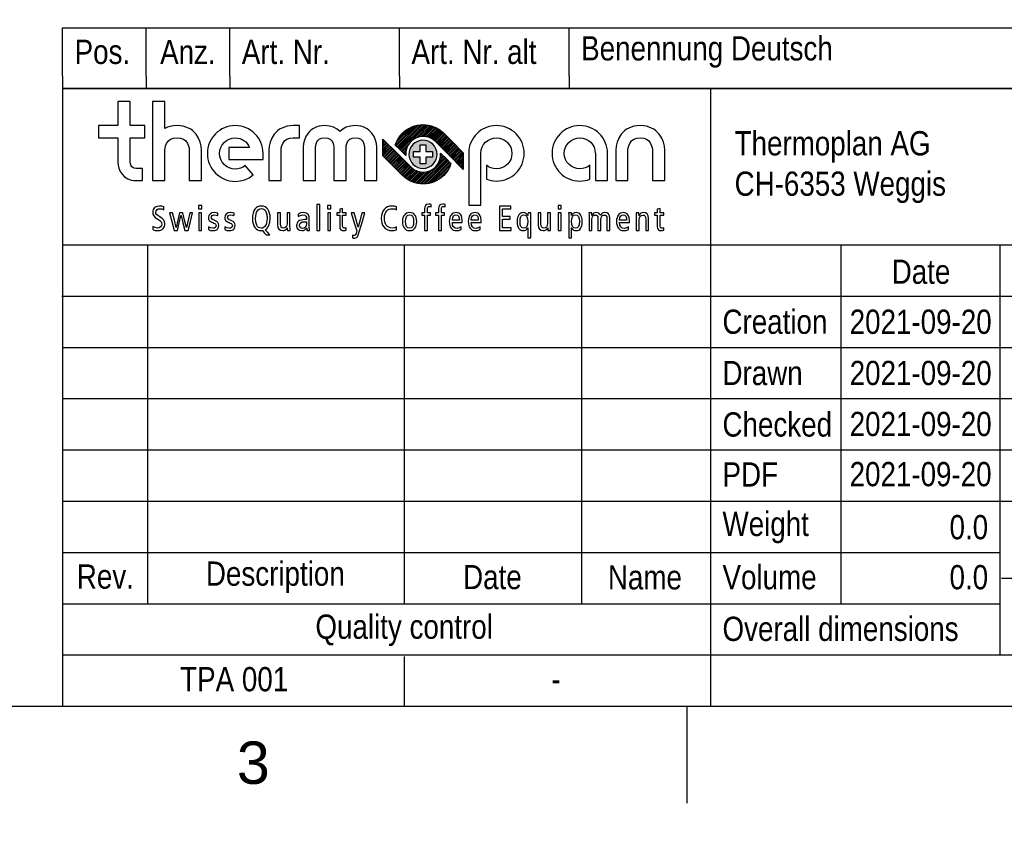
# Model space of a CAD drawing. Header units: millimetres. Extents: x 0 to 592, y 0 to 418.
# Tile 16 of 36: x 390 to 472, y 0 to 67. Entities that reach past the tile are written whole.
import ezdxf
from ezdxf import colors
from ezdxf.entities.mleader import LeaderData, LeaderLine
from ezdxf.math import Vec2, Vec3

# ---------------------------------------------------------------- set-up
doc = ezdxf.new("R2010")
doc.units = ezdxf.units.MM
for name, color, linetype in [('Cartouche', 7, 'Continuous'), ('Défaut', 7, 'Continuous'), ('EBENE_1', 7, 'Continuous'), ('Marges', 7, 'Continuous')]:
    doc.layers.add(name, color=color, linetype=linetype)

# ---------------------------------------------------------------- blocks, each defined once
blk = doc.blocks.new('_Dot')
at = {"color": 0, "linetype": 'ByBlock', "lineweight": -2}
blk.add_line((-0.5, 0), (-1, 0), dxfattribs=at)
at = {"color": 0, "linetype": 'ByBlock', "const_width": 0.5}
blk.add_lwpolyline([(-0.25, 0, 1), (0.25, 0, 1)], format="xyb", close=True, dxfattribs=at)
blk = doc.blocks.new('SE5')
at = {"layer": 'Marges', "insert": (408.375, 7.085), "char_height": 3.5, "width": 3.71335, "attachment_point": 1}
blk.add_mtext('{\\fArial|b0||i0||c0|p34;\\C7;\\H3.5;\\W1.;3}', dxfattribs=at)
blk = doc.blocks.new('SE4')
at = {"layer": 'Marges'}
blk.add_blockref('SE5', (0, 0), dxfattribs=at)
blk = doc.blocks.new('SE7')
at = {"layer": 'EBENE_1', "color": 7, "linetype": 'Continuous'}
for points in [[(402.34, 51.209), (402.177, 51.256), (401.981, 51.275), (401.767, 51.243), (401.592, 51.149), (401.524, 51.078), (401.472, 50.993), (401.44, 50.892), (401.429, 50.777), (401.447, 50.606), (401.513, 50.464), (401.647, 50.329), (401.867, 50.181), (402.028, 50.071), (402.121, 49.976), (402.164, 49.882), (402.175, 49.777), (402.151, 49.659), (402.083, 49.559), (401.972, 49.489), (401.822, 49.463), (401.631, 49.502), (401.443, 49.591), (401.443, 49.462), (401.443, 49.332), (401.63, 49.27), (401.859, 49.247), (401.993, 49.258), (402.11, 49.29), (402.209, 49.342), (402.291, 49.41), (402.354, 49.493), (402.4, 49.589), (402.428, 49.696), (402.437, 49.811), (402.416, 49.973), (402.347, 50.119), (402.221, 50.256), (402.027, 50.389), (401.854, 50.499), (401.752, 50.59), (401.703, 50.673), (401.691, 50.762), (401.713, 50.879), (401.775, 50.973), (401.873, 51.036), (402.001, 51.058), (402.181, 51.034), (402.34, 50.967), (402.34, 51.088), (402.34, 51.209)], [(405.222, 51.033), (405.353, 51.033), (405.484, 51.033), (405.484, 51.175), (405.484, 51.317), (405.353, 51.317), (405.222, 51.317), (405.222, 51.175), (405.222, 51.033)], [(411.09, 48.896), (410.899, 49.107), (410.709, 49.318), (410.804, 49.377), (410.888, 49.454), (410.961, 49.548), (411.021, 49.66), (411.102, 49.935), (411.13, 50.281), (411.117, 50.5), (411.079, 50.696), (411.017, 50.866), (410.934, 51.009), (410.829, 51.123), (410.706, 51.206), (410.564, 51.258), (410.406, 51.275), (410.24, 51.259), (410.092, 51.21), (409.964, 51.129), (409.857, 51.015), (409.772, 50.87), (409.711, 50.692), (409.673, 50.482), (409.66, 50.241), (409.673, 50.022), (409.711, 49.826), (409.773, 49.656), (409.856, 49.513), (409.961, 49.399), (410.084, 49.316), (410.226, 49.264), (410.384, 49.247), (410.409, 49.248), (410.435, 49.25), (410.46, 49.253), (410.483, 49.258), (410.633, 49.077), (410.782, 48.896), (410.936, 48.896), (411.09, 48.896)], [(414.986, 49.267), (415.106, 49.267), (415.226, 49.267), (415.226, 50.335), (415.226, 51.403), (415.106, 51.403), (414.986, 51.403), (414.986, 50.335), (414.986, 49.267)], [(415.864, 51.033), (415.995, 51.033), (416.126, 51.033), (416.126, 51.175), (416.126, 51.317), (415.995, 51.317), (415.864, 51.317), (415.864, 51.175), (415.864, 51.033)], [(421.546, 49.557), (421.377, 49.488), (421.19, 49.463), (421.038, 49.479), (420.907, 49.524), (420.797, 49.598), (420.708, 49.697), (420.639, 49.82), (420.59, 49.966), (420.561, 50.131), (420.552, 50.315), (420.565, 50.486), (420.603, 50.636), (420.662, 50.763), (420.74, 50.868), (420.833, 50.951), (420.938, 51.01), (421.053, 51.046), (421.172, 51.058), (421.371, 51.034), (421.546, 50.959), (421.546, 51.081), (421.546, 51.204), (421.377, 51.256), (421.17, 51.275), (420.983, 51.257), (420.814, 51.204), (420.663, 51.119), (420.535, 51.002), (420.431, 50.857), (420.354, 50.684), (420.306, 50.485), (420.29, 50.264), (420.302, 50.066), (420.341, 49.878), (420.407, 49.705), (420.501, 49.553), (420.624, 49.427), (420.779, 49.33), (420.965, 49.268), (421.184, 49.247), (421.364, 49.263), (421.546, 49.307), (421.546, 49.432), (421.546, 49.557)], [(423.859, 49.267), (423.979, 49.267), (424.098, 49.267), (424.098, 49.896), (424.098, 50.526), (424.229, 50.526), (424.36, 50.526), (424.36, 50.623), (424.36, 50.719), (424.229, 50.719), (424.098, 50.719), (424.098, 50.872), (424.098, 51.024), (424.106, 51.12), (424.135, 51.188), (424.188, 51.23), (424.272, 51.244), (424.351, 51.235), (424.409, 51.209), (424.409, 51.312), (424.409, 51.414), (424.319, 51.431), (424.221, 51.437), (424.057, 51.409), (423.945, 51.329), (423.88, 51.205), (423.859, 51.044), (423.859, 50.882), (423.859, 50.719), (423.744, 50.719), (423.628, 50.719), (423.628, 50.623), (423.628, 50.526), (423.744, 50.526), (423.859, 50.526), (423.859, 49.896), (423.859, 49.267)], [(425.011, 49.267), (425.13, 49.267), (425.25, 49.267), (425.25, 49.896), (425.25, 50.526), (425.381, 50.526), (425.512, 50.526), (425.512, 50.623), (425.512, 50.719), (425.381, 50.719), (425.25, 50.719), (425.25, 50.872), (425.25, 51.024), (425.258, 51.12), (425.287, 51.188), (425.34, 51.23), (425.424, 51.244), (425.503, 51.235), (425.561, 51.209), (425.561, 51.312), (425.561, 51.414), (425.471, 51.431), (425.372, 51.437), (425.209, 51.409), (425.097, 51.329), (425.032, 51.205), (425.011, 51.044), (425.011, 50.882), (425.011, 50.719), (424.895, 50.719), (424.78, 50.719), (424.78, 50.623), (424.78, 50.526), (424.895, 50.526), (425.011, 50.526), (425.011, 49.896), (425.011, 49.267)], [(430.046, 49.267), (430.527, 49.267), (431.008, 49.267), (431.008, 49.375), (431.008, 49.483), (430.652, 49.483), (430.297, 49.483), (430.297, 49.837), (430.297, 50.19), (430.618, 50.19), (430.94, 50.19), (430.94, 50.298), (430.94, 50.406), (430.618, 50.406), (430.297, 50.406), (430.297, 50.722), (430.297, 51.039), (430.634, 51.039), (430.971, 51.039), (430.971, 51.147), (430.971, 51.255), (430.508, 51.255), (430.046, 51.255), (430.046, 50.261), (430.046, 49.267)], [(434.884, 51.033), (435.015, 51.033), (435.146, 51.033), (435.146, 51.175), (435.146, 51.317), (435.015, 51.317), (434.884, 51.317), (434.884, 51.175), (434.884, 51.033)], [(404.728, 50.719), (404.608, 50.719), (404.489, 50.719), (404.352, 50.113), (404.215, 49.506), (404.212, 49.506), (404.209, 49.506), (404.066, 50.113), (403.922, 50.719), (403.779, 50.719), (403.637, 50.719), (403.499, 50.113), (403.361, 49.506), (403.358, 49.506), (403.355, 49.506), (403.217, 50.113), (403.078, 50.719), (402.953, 50.719), (402.828, 50.719), (403.02, 49.993), (403.213, 49.267), (403.349, 49.267), (403.486, 49.267), (403.625, 49.88), (403.765, 50.494), (403.768, 50.494), (403.771, 50.494), (403.923, 49.88), (404.076, 49.267), (404.212, 49.267), (404.349, 49.267), (404.538, 49.993), (404.728, 50.719)], [(405.233, 49.267), (405.353, 49.267), (405.472, 49.267), (405.472, 49.993), (405.472, 50.719), (405.353, 50.719), (405.233, 50.719), (405.233, 49.993), (405.233, 49.267)], [(406.03, 49.332), (406.21, 49.269), (406.423, 49.247), (406.539, 49.256), (406.637, 49.282), (406.718, 49.323), (406.782, 49.378), (406.865, 49.521), (406.891, 49.697), (406.871, 49.821), (406.813, 49.923), (406.722, 50.005), (406.603, 50.067), (406.56, 50.084), (406.518, 50.101), (406.412, 50.15), (406.335, 50.204), (406.288, 50.268), (406.272, 50.347), (406.288, 50.426), (406.333, 50.489), (406.408, 50.53), (406.512, 50.546), (406.667, 50.527), (406.797, 50.483), (406.802, 50.586), (406.808, 50.688), (406.668, 50.726), (406.5, 50.74), (406.308, 50.707), (406.161, 50.618), (406.066, 50.485), (406.033, 50.318), (406.048, 50.195), (406.098, 50.097), (406.186, 50.017), (406.318, 49.945), (406.398, 49.909), (406.478, 49.874), (406.563, 49.827), (406.62, 49.775), (406.653, 49.715), (406.663, 49.646), (406.645, 49.567), (406.593, 49.502), (406.507, 49.457), (406.386, 49.441), (406.211, 49.47), (406.045, 49.549), (406.038, 49.441), (406.03, 49.332)], [(407.37, 49.332), (407.549, 49.269), (407.763, 49.247), (407.879, 49.256), (407.977, 49.282), (408.057, 49.323), (408.122, 49.378), (408.204, 49.521), (408.23, 49.697), (408.21, 49.821), (408.152, 49.923), (408.062, 50.005), (407.942, 50.067), (407.9, 50.084), (407.857, 50.101), (407.752, 50.15), (407.675, 50.204), (407.628, 50.268), (407.612, 50.347), (407.627, 50.426), (407.673, 50.489), (407.748, 50.53), (407.851, 50.546), (408.007, 50.527), (408.136, 50.483), (408.142, 50.586), (408.148, 50.688), (408.008, 50.726), (407.84, 50.74), (407.648, 50.707), (407.501, 50.618), (407.406, 50.485), (407.373, 50.318), (407.388, 50.195), (407.437, 50.097), (407.526, 50.017), (407.658, 49.945), (407.737, 49.909), (407.817, 49.874), (407.903, 49.827), (407.96, 49.775), (407.992, 49.715), (408.003, 49.646), (407.985, 49.567), (407.933, 49.502), (407.846, 49.457), (407.726, 49.441), (407.551, 49.47), (407.384, 49.549), (407.377, 49.441), (407.37, 49.332)], [(409.922, 50.241), (409.932, 50.452), (409.961, 50.629), (410.006, 50.772), (410.066, 50.885), (410.138, 50.969), (410.22, 51.026), (410.31, 51.059), (410.406, 51.07), (410.523, 51.052), (410.62, 51.003), (410.7, 50.926), (410.763, 50.826), (410.843, 50.573), (410.868, 50.281), (410.858, 50.069), (410.829, 49.893), (410.784, 49.749), (410.724, 49.637), (410.652, 49.553), (410.57, 49.495), (410.48, 49.462), (410.384, 49.452), (410.267, 49.469), (410.17, 49.519), (410.09, 49.596), (410.027, 49.696), (409.947, 49.948), (409.922, 50.241)], [(412.761, 50.719), (412.641, 50.719), (412.522, 50.719), (412.522, 50.282), (412.522, 49.845), (412.5, 49.673), (412.438, 49.55), (412.342, 49.476), (412.214, 49.452), (412.112, 49.471), (412.037, 49.531), (411.991, 49.633), (411.975, 49.782), (411.975, 50.251), (411.975, 50.719), (411.855, 50.719), (411.736, 50.719), (411.736, 50.215), (411.736, 49.711), (411.766, 49.504), (411.853, 49.359), (411.987, 49.274), (412.16, 49.247), (412.277, 49.261), (412.378, 49.303), (412.461, 49.377), (412.528, 49.483), (412.53, 49.483), (412.533, 49.483), (412.537, 49.375), (412.542, 49.267), (412.657, 49.267), (412.772, 49.267), (412.766, 49.422), (412.761, 49.58), (412.761, 50.15), (412.761, 50.719)], [(413.459, 50.395), (413.531, 50.457), (413.621, 50.504), (413.723, 50.535), (413.832, 50.546), (413.972, 50.525), (414.074, 50.455), (414.118, 50.355), (414.128, 50.221), (414.128, 50.188), (414.128, 50.155), (414.059, 50.155), (413.989, 50.155), (413.816, 50.146), (413.672, 50.118), (413.553, 50.075), (413.46, 50.016), (413.39, 49.944), (413.342, 49.861), (413.314, 49.767), (413.305, 49.665), (413.337, 49.482), (413.425, 49.352), (413.558, 49.273), (413.724, 49.247), (413.872, 49.265), (413.986, 49.313), (414.071, 49.383), (414.131, 49.463), (414.134, 49.463), (414.137, 49.463), (414.144, 49.365), (414.151, 49.267), (414.26, 49.267), (414.368, 49.267), (414.36, 49.365), (414.356, 49.489), (414.356, 49.868), (414.356, 50.247), (414.346, 50.38), (414.317, 50.478), (414.277, 50.549), (414.231, 50.602), (414.1, 50.688), (413.988, 50.725), (413.844, 50.74), (413.63, 50.709), (413.433, 50.62), (413.446, 50.507), (413.459, 50.395)], [(415.875, 49.267), (415.995, 49.267), (416.115, 49.267), (416.115, 49.993), (416.115, 50.719), (415.995, 50.719), (415.875, 50.719), (415.875, 49.993), (415.875, 49.267)], [(417.4, 49.478), (417.331, 49.452), (417.251, 49.441), (417.182, 49.453), (417.135, 49.493), (417.109, 49.563), (417.1, 49.668), (417.1, 50.097), (417.1, 50.526), (417.25, 50.526), (417.4, 50.526), (417.4, 50.623), (417.4, 50.719), (417.25, 50.719), (417.1, 50.719), (417.1, 50.903), (417.1, 51.087), (416.981, 51.051), (416.861, 51.016), (416.861, 50.867), (416.861, 50.719), (416.745, 50.719), (416.63, 50.719), (416.63, 50.623), (416.63, 50.526), (416.745, 50.526), (416.861, 50.526), (416.861, 50.059), (416.861, 49.591), (416.883, 49.429), (416.947, 49.323), (417.052, 49.265), (417.197, 49.247), (417.301, 49.258), (417.4, 49.284), (417.4, 49.381), (417.4, 49.478)], [(418.93, 50.719), (418.811, 50.719), (418.692, 50.719), (418.541, 50.127), (418.39, 49.535), (418.387, 49.535), (418.384, 49.535), (418.222, 50.127), (418.059, 50.719), (417.934, 50.719), (417.809, 50.719), (418.038, 49.982), (418.267, 49.244), (418.239, 49.133), (418.21, 49.022), (418.178, 48.93), (418.141, 48.874), (418.099, 48.847), (418.051, 48.84), (417.98, 48.847), (417.92, 48.868), (417.914, 48.76), (417.908, 48.652), (417.984, 48.639), (418.071, 48.634), (418.193, 48.652), (418.29, 48.71), (418.367, 48.814), (418.427, 48.971), (418.679, 49.845), (418.93, 50.719)], [(422.048, 49.993), (422.057, 49.83), (422.085, 49.684), (422.131, 49.557), (422.196, 49.449), (422.278, 49.363), (422.379, 49.299), (422.497, 49.26), (422.632, 49.247), (422.768, 49.26), (422.886, 49.299), (422.986, 49.363), (423.068, 49.449), (423.133, 49.557), (423.179, 49.684), (423.207, 49.83), (423.216, 49.993), (423.207, 50.156), (423.179, 50.302), (423.133, 50.43), (423.068, 50.537), (422.986, 50.624), (422.886, 50.687), (422.768, 50.726), (422.632, 50.74), (422.497, 50.726), (422.379, 50.687), (422.278, 50.624), (422.196, 50.537), (422.131, 50.43), (422.085, 50.302), (422.057, 50.156), (422.048, 49.993)], [(422.299, 49.993), (422.319, 50.233), (422.38, 50.406), (422.484, 50.511), (422.632, 50.546), (422.78, 50.511), (422.884, 50.406), (422.945, 50.233), (422.965, 49.993), (422.945, 49.753), (422.884, 49.58), (422.78, 49.476), (422.632, 49.441), (422.484, 49.476), (422.38, 49.58), (422.319, 49.753), (422.299, 49.993)], [(426.978, 49.922), (426.978, 49.986), (426.978, 50.05), (426.944, 50.338), (426.903, 50.456), (426.846, 50.555), (426.773, 50.634), (426.686, 50.692), (426.584, 50.728), (426.468, 50.74), (426.34, 50.726), (426.227, 50.687), (426.131, 50.624), (426.052, 50.537), (425.989, 50.43), (425.943, 50.302), (425.916, 50.156), (425.907, 49.993), (425.916, 49.83), (425.944, 49.684), (425.99, 49.557), (426.054, 49.449), (426.137, 49.363), (426.237, 49.299), (426.355, 49.26), (426.491, 49.247), (426.706, 49.269), (426.898, 49.332), (426.892, 49.441), (426.886, 49.549), (426.734, 49.467), (426.553, 49.429), (426.38, 49.459), (426.256, 49.549), (426.182, 49.703), (426.158, 49.922), (426.568, 49.922), (426.978, 49.922)], [(426.158, 50.104), (426.184, 50.318), (426.25, 50.458), (426.343, 50.534), (426.454, 50.557), (426.579, 50.529), (426.668, 50.444), (426.721, 50.302), (426.739, 50.104), (426.448, 50.104), (426.158, 50.104)], [(428.539, 49.922), (428.539, 49.986), (428.539, 50.05), (428.505, 50.338), (428.464, 50.456), (428.407, 50.555), (428.334, 50.634), (428.247, 50.692), (428.145, 50.728), (428.029, 50.74), (427.901, 50.726), (427.789, 50.687), (427.693, 50.624), (427.613, 50.537), (427.55, 50.43), (427.505, 50.302), (427.477, 50.156), (427.468, 49.993), (427.477, 49.83), (427.505, 49.684), (427.551, 49.557), (427.616, 49.449), (427.698, 49.363), (427.799, 49.299), (427.916, 49.26), (428.052, 49.247), (428.267, 49.269), (428.459, 49.332), (428.453, 49.441), (428.448, 49.549), (428.295, 49.467), (428.115, 49.429), (427.941, 49.459), (427.817, 49.549), (427.743, 49.703), (427.718, 49.922), (428.129, 49.922), (428.539, 49.922)], [(427.718, 50.104), (427.745, 50.318), (427.811, 50.458), (427.904, 50.534), (428.015, 50.557), (428.14, 50.529), (428.229, 50.444), (428.282, 50.302), (428.3, 50.104), (428.009, 50.104), (427.718, 50.104)], [(432.381, 48.652), (432.501, 48.652), (432.621, 48.652), (432.621, 49.552), (432.621, 50.452), (432.625, 50.586), (432.632, 50.719), (432.517, 50.719), (432.401, 50.719), (432.397, 50.613), (432.393, 50.506), (432.39, 50.506), (432.387, 50.506), (432.331, 50.59), (432.252, 50.665), (432.145, 50.719), (432.005, 50.74), (431.898, 50.728), (431.801, 50.693), (431.715, 50.636), (431.642, 50.554), (431.584, 50.449), (431.54, 50.321), (431.513, 50.169), (431.504, 49.993), (431.513, 49.817), (431.54, 49.665), (431.584, 49.537), (431.642, 49.432), (431.715, 49.351), (431.801, 49.293), (431.898, 49.258), (432.005, 49.247), (432.119, 49.259), (432.216, 49.299), (432.3, 49.367), (432.375, 49.466), (432.378, 49.466), (432.381, 49.466), (432.381, 49.059), (432.381, 48.652)], [(432.381, 49.993), (432.362, 49.753), (432.304, 49.58), (432.205, 49.476), (432.062, 49.441), (431.92, 49.476), (431.82, 49.58), (431.762, 49.753), (431.743, 49.993), (431.762, 50.233), (431.82, 50.406), (431.92, 50.511), (432.062, 50.546), (432.205, 50.511), (432.304, 50.406), (432.362, 50.233), (432.381, 49.993)], [(434.256, 50.719), (434.136, 50.719), (434.017, 50.719), (434.017, 50.282), (434.017, 49.845), (433.995, 49.673), (433.933, 49.55), (433.836, 49.476), (433.709, 49.452), (433.607, 49.471), (433.532, 49.531), (433.486, 49.633), (433.47, 49.782), (433.47, 50.251), (433.47, 50.719), (433.35, 50.719), (433.23, 50.719), (433.23, 50.215), (433.23, 49.711), (433.261, 49.504), (433.348, 49.359), (433.482, 49.274), (433.655, 49.247), (433.772, 49.261), (433.873, 49.303), (433.956, 49.377), (434.022, 49.483), (434.025, 49.483), (434.028, 49.483), (434.032, 49.375), (434.036, 49.267), (434.152, 49.267), (434.267, 49.267), (434.261, 49.422), (434.256, 49.58), (434.256, 50.15), (434.256, 50.719)], [(434.895, 49.267), (435.015, 49.267), (435.134, 49.267), (435.134, 49.993), (435.134, 50.719), (435.015, 50.719), (434.895, 50.719), (434.895, 49.993), (434.895, 49.267)], [(435.762, 48.652), (435.881, 48.652), (436.001, 48.652), (436.001, 49.059), (436.001, 49.466), (436.003, 49.466), (436.006, 49.466), (436.082, 49.367), (436.166, 49.299), (436.263, 49.259), (436.377, 49.247), (436.484, 49.258), (436.581, 49.293), (436.667, 49.351), (436.74, 49.432), (436.798, 49.537), (436.842, 49.665), (436.869, 49.817), (436.878, 49.993), (436.869, 50.169), (436.842, 50.321), (436.798, 50.449), (436.74, 50.554), (436.667, 50.636), (436.581, 50.693), (436.484, 50.728), (436.377, 50.74), (436.237, 50.719), (436.13, 50.665), (436.052, 50.59), (435.995, 50.506), (435.992, 50.506), (435.989, 50.506), (435.985, 50.613), (435.981, 50.719), (435.866, 50.719), (435.75, 50.719), (435.757, 50.586), (435.762, 50.452), (435.762, 49.552), (435.762, 48.652)], [(436.001, 49.993), (436.02, 50.233), (436.078, 50.406), (436.177, 50.511), (436.32, 50.546), (436.462, 50.511), (436.562, 50.406), (436.62, 50.233), (436.639, 49.993), (436.62, 49.753), (436.562, 49.58), (436.462, 49.476), (436.32, 49.441), (436.177, 49.476), (436.078, 49.58), (436.02, 49.753), (436.001, 49.993)], [(437.44, 49.267), (437.56, 49.267), (437.68, 49.267), (437.68, 49.715), (437.68, 50.164), (437.698, 50.332), (437.75, 50.447), (437.836, 50.513), (437.953, 50.534), (438.048, 50.518), (438.118, 50.468), (438.161, 50.384), (438.176, 50.264), (438.176, 49.765), (438.176, 49.267), (438.295, 49.267), (438.414, 49.267), (438.414, 49.715), (438.414, 50.164), (438.432, 50.332), (438.485, 50.447), (438.571, 50.513), (438.688, 50.534), (438.783, 50.518), (438.853, 50.468), (438.896, 50.384), (438.911, 50.264), (438.911, 49.765), (438.911, 49.267), (439.03, 49.267), (439.15, 49.267), (439.15, 49.771), (439.15, 50.275), (439.119, 50.482), (439.033, 50.627), (438.9, 50.712), (438.728, 50.74), (438.614, 50.724), (438.518, 50.679), (438.439, 50.607), (438.375, 50.512), (438.312, 50.61), (438.234, 50.681), (438.141, 50.725), (438.033, 50.74), (437.921, 50.726), (437.823, 50.683), (437.74, 50.609), (437.674, 50.503), (437.671, 50.503), (437.669, 50.503), (437.664, 50.611), (437.66, 50.719), (437.545, 50.719), (437.429, 50.719), (437.436, 50.564), (437.44, 50.406), (437.44, 49.836), (437.44, 49.267)], [(440.778, 49.922), (440.778, 49.986), (440.778, 50.05), (440.744, 50.338), (440.703, 50.456), (440.646, 50.555), (440.573, 50.634), (440.486, 50.692), (440.384, 50.728), (440.268, 50.74), (440.14, 50.726), (440.028, 50.687), (439.931, 50.624), (439.852, 50.537), (439.789, 50.43), (439.744, 50.302), (439.716, 50.156), (439.707, 49.993), (439.716, 49.83), (439.744, 49.684), (439.79, 49.557), (439.855, 49.449), (439.937, 49.363), (440.037, 49.299), (440.155, 49.26), (440.291, 49.247), (440.506, 49.269), (440.698, 49.332), (440.693, 49.441), (440.687, 49.549), (440.534, 49.467), (440.353, 49.429), (440.18, 49.459), (440.056, 49.549), (439.982, 49.703), (439.958, 49.922), (440.368, 49.922), (440.778, 49.922)], [(439.958, 50.104), (439.985, 50.318), (440.05, 50.458), (440.143, 50.534), (440.254, 50.557), (440.379, 50.529), (440.468, 50.444), (440.521, 50.302), (440.539, 50.104), (440.248, 50.104), (439.958, 50.104)], [(441.326, 49.267), (441.446, 49.267), (441.565, 49.267), (441.565, 49.704), (441.565, 50.141), (441.587, 50.313), (441.648, 50.436), (441.745, 50.51), (441.873, 50.534), (441.975, 50.515), (442.05, 50.456), (442.096, 50.353), (442.112, 50.204), (442.112, 49.735), (442.112, 49.267), (442.232, 49.267), (442.351, 49.267), (442.351, 49.771), (442.351, 50.275), (442.321, 50.482), (442.234, 50.627), (442.1, 50.712), (441.927, 50.74), (441.809, 50.726), (441.709, 50.683), (441.626, 50.609), (441.559, 50.503), (441.557, 50.503), (441.554, 50.503), (441.55, 50.611), (441.545, 50.719), (441.43, 50.719), (441.315, 50.719), (441.321, 50.564), (441.326, 50.406), (441.326, 49.836), (441.326, 49.267)], [(443.609, 49.478), (443.54, 49.452), (443.461, 49.441), (443.392, 49.453), (443.345, 49.493), (443.318, 49.563), (443.31, 49.668), (443.31, 50.097), (443.31, 50.526), (443.46, 50.526), (443.609, 50.526), (443.609, 50.623), (443.609, 50.719), (443.46, 50.719), (443.31, 50.719), (443.31, 50.903), (443.31, 51.087), (443.191, 51.051), (443.071, 51.016), (443.071, 50.867), (443.071, 50.719), (442.956, 50.719), (442.84, 50.719), (442.84, 50.623), (442.84, 50.526), (442.956, 50.526), (443.071, 50.526), (443.071, 50.059), (443.071, 49.591), (443.093, 49.429), (443.157, 49.323), (443.262, 49.265), (443.407, 49.247), (443.511, 49.258), (443.609, 49.284), (443.609, 49.381), (443.609, 49.478)], [(414.128, 49.797), (414.105, 49.655), (414.037, 49.538), (413.93, 49.458), (413.789, 49.429), (413.682, 49.447), (413.605, 49.498), (413.56, 49.578), (413.545, 49.682), (413.57, 49.801), (413.647, 49.897), (413.776, 49.961), (413.96, 49.985), (414.053, 49.984), (414.128, 49.979), (414.128, 49.888), (414.128, 49.797)]]:
    blk.add_lwpolyline(points, close=True, dxfattribs=at)
blk = doc.blocks.new('SE6')
at = {"layer": 'Défaut'}
blk.add_blockref('SE7', (0, 0), dxfattribs=at)

msp = doc.modelspace()

# ---------------------------------------------------------------- hatches: boundary and pattern name
at = {"layer": 'Défaut', "linetype": 'Continuous'}
h = msp.add_hatch(dxfattribs=at)
h.set_pattern_fill('LINE', scale=0.03149606, angle=45, style=0)
edge = h.paths.add_edge_path()
edge.add_spline(control_points=[(422.0357, 57.2899), (421.7641, 57.0173), (421.5618, 56.6805), (421.4461, 56.3146), (421.4884, 56.2728), (422.1324, 55.6295), (422.3156, 55.4468), (422.2736, 55.8729), (422.4211, 56.2941), (422.7268, 56.6002), (423.2755, 57.1501), (424.178, 57.1595), (424.7395, 56.6209), (424.7395, 56.6209), (426.9084, 54.4564), (427.0634, 54.3018), (427.0634, 54.3018), (427.0634, 55.681), (427.0634, 55.681), (426.9002, 55.8441), (425.4341, 57.3069), (425.4339, 57.3067), (424.4923, 58.2314), (422.9678, 58.2236), (422.0357, 57.2899)], knot_values=[0, 0, 0, 0, 0.125, 0.125, 0.125, 0.25, 0.25, 0.25, 0.375, 0.375, 0.375, 0.5, 0.5, 0.5, 0.625, 0.625, 0.625, 0.75, 0.75, 0.75, 0.875, 0.875, 0.875, 1, 1, 1, 1], degree=3, periodic=0)
h = msp.add_hatch(dxfattribs=at)
h.set_pattern_fill('LINE', scale=0.03149606, angle=45, style=0)
edge = h.paths.add_edge_path()
edge.add_spline(control_points=[(420.427, 56.7921), (420.427, 56.7921), (420.427, 55.4129), (420.427, 55.4129), (420.5905, 55.2498), (422.0564, 53.7867), (422.0565, 53.7872), (422.9981, 52.8626), (424.5225, 52.8704), (425.4546, 53.804), (425.7263, 54.0763), (425.9286, 54.4129), (426.0442, 54.7793), (426.002, 54.8211), (425.3576, 55.4644), (425.1747, 55.647), (425.2168, 55.2208), (425.0693, 54.7997), (424.7636, 54.4936), (424.215, 53.9435), (423.3125, 53.9344), (422.7507, 54.4727), (422.7507, 54.4727), (420.5819, 56.6373), (420.427, 56.7921)], knot_values=[0, 0, 0, 0, 0.125, 0.125, 0.125, 0.25, 0.25, 0.25, 0.375, 0.375, 0.375, 0.5, 0.5, 0.5, 0.625, 0.625, 0.625, 0.75, 0.75, 0.75, 0.875, 0.875, 0.875, 1, 1, 1, 1], degree=3, periodic=0)
at = {"layer": 'EBENE_1', "linetype": 'Continuous'}
h = msp.add_hatch(color=7, dxfattribs=at)
edge = h.paths.add_edge_path()
edge.add_spline(control_points=[(424.8701, 55.7864), (424.7369, 56.4128), (424.1208, 56.8128), (423.4943, 56.6794), (422.8674, 56.5461), (422.4677, 55.9301), (422.6009, 55.3031), (422.7341, 54.6768), (423.3503, 54.277), (423.9768, 54.4104), (424.6036, 54.5436), (425.0034, 55.1599), (424.8701, 55.7864)], knot_values=[0, 0, 0, 0, 0.25, 0.25, 0.25, 0.5, 0.5, 0.5, 0.75, 0.75, 0.75, 1, 1, 1, 1], degree=3, periodic=0)
edge = h.paths.add_edge_path()
edge.add_spline(control_points=[(422.951, 55.7804), (422.951, 55.7804), (422.9507, 55.3094), (422.9507, 55.3094), (422.9507, 55.3094), (423.5002, 55.3094), (423.5002, 55.3094), (423.5002, 55.3094), (423.5002, 54.7602), (423.5002, 54.7602), (423.5002, 54.7602), (423.9709, 54.7602), (423.9709, 54.7602), (423.9709, 54.7602), (423.9709, 55.3094), (423.9709, 55.3094), (423.9709, 55.3094), (424.5203, 55.3094), (424.5203, 55.3094), (424.5203, 55.3094), (424.5203, 55.7804), (424.5203, 55.7804), (424.5203, 55.7804), (423.9709, 55.7804), (423.9709, 55.7804), (423.9709, 55.7804), (423.9709, 56.3297), (423.9709, 56.3297), (423.9709, 56.3297), (423.5002, 56.3297), (423.5002, 56.3297), (423.5002, 56.3297), (423.5002, 55.7804), (423.5002, 55.7804), (423.5002, 55.7804), (422.951, 55.7804), (422.951, 55.7804)], knot_values=[0, 0, 0, 0, 0.0833333, 0.0833333, 0.0833333, 0.1666667, 0.1666667, 0.1666667, 0.25, 0.25, 0.25, 0.3333333, 0.3333333, 0.3333333, 0.4166667, 0.4166667, 0.4166667, 0.5, 0.5, 0.5, 0.5833333, 0.5833333, 0.5833333, 0.6666667, 0.6666667, 0.6666667, 0.75, 0.75, 0.75, 0.8333333, 0.8333333, 0.8333333, 0.9166667, 0.9166667, 0.9166667, 1, 1, 1, 1], degree=3, periodic=0)

# ---------------------------------------------------------------- linework, layer by layer
at = {"layer": 'Cartouche', "color": 7, "linetype": 'Continuous'}
for p, q in [((393.9867, 60.9908), (393.9867, 9.99)), ((583.9868, 60.9908), (393.9868, 60.9908)), ((447.4467, 60.9908), (447.4467, 9.9908)), ((393.9867, 48.0686), (450.4467, 48.0686)), ((400.9988, 48.0686), (400.9988, 18.4586)), ((422.1839, 48.0686), (422.1839, 18.4586)), ((436.8267, 48.0686), (436.8267, 18.4586)), ((450.4467, 48.0686), (583.9867, 48.0686)), ((458.2266, 48.0686), (458.2266, 18.4586)), ((471.3467, 48.0686), (471.3467, 26.9186)), ((393.9242, 43.8309), (447.5561, 43.8309)), ((447.4467, 43.8386), (488.1267, 43.8386)), ((393.9867, 39.6086), (447.4467, 39.6086)), ((447.4467, 39.6086), (488.1267, 39.6086)), ((393.9867, 35.3786), (447.4467, 35.3786)), ((447.4467, 35.3786), (488.1267, 35.3786)), ((393.9867, 31.1486), (447.4467, 31.1486)), ((447.4467, 31.1486), (488.1267, 31.1486)), ((393.9867, 26.9186), (447.4467, 26.9186)), ((447.4467, 26.9186), (583.9867, 26.9186)), ((471.3467, 26.9186), (471.3467, 14.2286)), ((393.9867, 22.6886), (447.4467, 22.6886)), ((447.4467, 22.6886), (471.3467, 22.6886)), ((471.4614, 20.551), (488.1267, 20.551)), ((393.9867, 18.4586), (471.3467, 18.4586)), ((393.9867, 14.2286), (471.3467, 14.2286)), ((422.1839, 14.0896), (422.1839, 9.9986)), ((471.3467, 14.2286), (583.9867, 14.2286))]:
    msp.add_line(p, q, dxfattribs=at)
at = {"layer": 'Défaut', "color": 7, "linetype": 'Continuous'}
for p, q in [((393.9867, 61.9908), (393.9867, 65.9908)), ((393.9867, 65.9908), (583.9867, 65.9908)), ((400.8867, 61.9908), (400.8867, 65.9908)), ((407.7867, 61.9908), (407.7867, 65.9908)), ((421.7867, 61.9908), (421.7867, 65.9908)), ((435.7867, 61.9908), (435.7867, 65.9908)), ((393.9867, 61.9908), (393.9867, 60.9908)), ((400.8867, 61.9908), (400.8867, 60.9908)), ((407.7867, 61.9908), (407.7867, 60.9908)), ((421.7867, 61.9908), (421.7867, 60.9908)), ((435.7867, 61.9908), (435.7867, 60.9908)), ((393.9866, 60.9908), (583.9866, 60.9908)), ((393.9867, 60.9908), (583.9867, 60.9908)), ((393.9867, 9.99), (583.9867, 9.99))]:
    msp.add_line(p, q, dxfattribs=at)
at = {"layer": 'EBENE_1', "color": 7, "linetype": 'Continuous'}
for points in [[(400.775, 56.9054), (400.775, 57.4104), (400.775, 57.9153), (400.1749, 57.9153), (399.5749, 57.9153), (399.5749, 58.9098), (399.5749, 59.9043), (399.07, 59.9043), (398.5652, 59.9043), (398.5652, 58.9098), (398.5652, 57.9153), (397.7628, 57.9153), (396.9605, 57.9153), (396.9605, 57.4104), (396.9605, 56.9054), (397.7628, 56.9054), (398.5652, 56.9054), (398.5652, 55.8959), (398.5652, 54.8863), (398.5847, 54.6464), (398.6456, 54.3928), (398.7514, 54.1395), (398.9057, 53.9007), (399.1122, 53.6904), (399.3742, 53.5228), (399.5273, 53.4594), (399.6955, 53.4119), (399.8795, 53.3821), (400.0796, 53.3718), (400.3322, 53.3718), (400.5847, 53.3718), (400.5847, 53.8765), (400.5847, 54.3813), (400.3322, 54.3813), (400.0796, 54.3813), (399.9072, 54.3992), (399.7881, 54.4464), (399.7093, 54.5128), (399.6577, 54.5886), (399.5925, 54.7675), (399.5749, 54.8922), (399.5749, 55.8988), (399.5749, 56.9054), (400.1749, 56.9054), (400.775, 56.9054)], [(403.4395, 57.9153), (403.1493, 57.8989), (402.8849, 57.8517), (402.6453, 57.7769), (402.4298, 57.6778), (402.4298, 58.7911), (402.4298, 59.9043), (401.9249, 59.9043), (401.42, 59.9043), (401.42, 56.638), (401.42, 53.3718), (401.9249, 53.3718), (402.4298, 53.3718), (402.4298, 54.6327), (402.4298, 55.8937), (402.4519, 56.0806), (402.4962, 56.2562), (402.5777, 56.451), (402.7224, 56.6527), (402.9119, 56.7944), (403.1496, 56.878), (403.4395, 56.9054), (403.7293, 56.878), (403.967, 56.7944), (404.1563, 56.6527), (404.3009, 56.451), (404.384, 56.2514), (404.4283, 56.0724), (404.4461, 55.943), (404.4493, 55.8922), (404.4493, 54.632), (404.4493, 53.3718), (404.954, 53.3718), (405.4588, 53.3718), (405.4588, 54.6338), (405.4588, 55.8958), (405.4328, 56.2157), (405.3516, 56.5539), (405.2105, 56.8916), (405.0047, 57.21), (404.8761, 57.3561), (404.7295, 57.4904), (404.5644, 57.6105), (404.3801, 57.7139), (404.176, 57.7985), (403.9516, 57.8619), (403.7063, 57.9016), (403.4395, 57.9153)], [(405.945, 55.6152), (405.9569, 55.3804), (405.9918, 55.1523), (406.0486, 54.9321), (406.126, 54.721), (406.223, 54.52), (406.3383, 54.3304), (406.4708, 54.1533), (406.6194, 53.9899), (406.7828, 53.8413), (406.9599, 53.7088), (407.1495, 53.5935), (407.3505, 53.4965), (407.5617, 53.419), (407.7819, 53.3623), (408.01, 53.3273), (408.2448, 53.3154), (408.6424, 53.3502), (409.0257, 53.4522), (409.3857, 53.6184), (409.7135, 53.8453), (409.3909, 54.2336), (409.0683, 54.622), (408.8846, 54.4949), (408.6828, 54.4019), (408.4678, 54.3448), (408.2448, 54.3254), (407.9851, 54.3516), (407.7431, 54.4269), (407.524, 54.5459), (407.333, 54.7036), (407.1754, 54.8945), (407.0563, 55.1136), (406.981, 55.3555), (406.9548, 55.6152), (406.981, 55.875), (407.0563, 56.1171), (407.1754, 56.3363), (407.333, 56.5273), (407.524, 56.6849), (407.7431, 56.8039), (407.9851, 56.8792), (408.2448, 56.9054), (408.4405, 56.8906), (408.6271, 56.8476), (408.8024, 56.7786), (408.9641, 56.6858), (409.1101, 56.5714), (409.2381, 56.4375), (409.3461, 56.2864), (409.4318, 56.1203), (408.5718, 56.1203), (407.7119, 56.1203), (407.7119, 55.6154), (407.7119, 55.1105), (409.1283, 55.1105), (410.5447, 55.1105), (410.5447, 55.3629), (410.5447, 55.6152), (410.5328, 55.85), (410.4979, 56.0782), (410.4412, 56.2984), (410.3637, 56.5097), (410.2667, 56.7107), (410.1514, 56.9003), (410.0189, 57.0775), (409.8703, 57.2409), (409.7069, 57.3894), (409.5298, 57.522), (409.3402, 57.6373), (409.1392, 57.7343), (408.928, 57.8118), (408.7077, 57.8685), (408.4796, 57.9034), (408.2448, 57.9153), (408.01, 57.9034), (407.7819, 57.8685), (407.5617, 57.8118), (407.3505, 57.7343), (407.1495, 57.6373), (406.9599, 57.522), (406.7828, 57.3894), (406.6194, 57.2409), (406.4708, 57.0775), (406.3383, 56.9003), (406.223, 56.7107), (406.126, 56.5097), (406.0486, 56.2984), (405.9918, 56.0782), (405.9569, 55.85), (405.945, 55.6152)], [(413.0318, 57.9153), (412.7649, 57.9016), (412.5196, 57.8619), (412.2952, 57.7985), (412.0911, 57.7139), (411.9068, 57.6105), (411.7416, 57.4904), (411.595, 57.3561), (411.4664, 57.21), (411.2606, 56.8916), (411.1195, 56.5539), (411.0383, 56.2157), (411.0123, 55.8958), (411.0123, 54.6338), (411.0123, 53.3718), (411.5172, 53.3718), (412.0221, 53.3718), (412.0221, 54.6338), (412.0221, 55.8958), (412.0429, 56.0729), (412.0871, 56.2514), (412.1701, 56.451), (412.3148, 56.6527), (412.5041, 56.7944), (412.7418, 56.878), (413.0318, 56.9054), (413.2842, 56.9054), (413.5367, 56.9054), (413.5367, 57.4104), (413.5367, 57.9153), (413.2842, 57.9153), (413.0318, 57.9153)], [(418.1457, 57.9153), (417.7472, 57.8787), (417.4059, 57.7765), (417.119, 57.6201), (416.8835, 57.4206), (416.6481, 57.6201), (416.3611, 57.7765), (416.0199, 57.8787), (415.6215, 57.9153), (415.388, 57.9033), (415.1733, 57.8685), (414.977, 57.8131), (414.7984, 57.7391), (414.6371, 57.6486), (414.4926, 57.5436), (414.3643, 57.4261), (414.2517, 57.2982), (414.0716, 57.0196), (413.9481, 56.7241), (413.8771, 56.4282), (413.8543, 56.1483), (413.8543, 54.76), (413.8543, 53.3718), (414.3592, 53.3718), (414.864, 53.3718), (414.864, 54.76), (414.864, 56.1483), (414.8806, 56.2842), (414.9152, 56.422), (414.9797, 56.5754), (415.0538, 56.6867), (415.1734, 56.7935), (415.3566, 56.8738), (415.6215, 56.9054), (415.8862, 56.8738), (416.0693, 56.7935), (416.1889, 56.6867), (416.263, 56.5754), (416.3261, 56.4263), (416.3608, 56.2909), (416.3754, 56.1901), (416.3785, 56.1449), (416.3785, 54.7583), (416.3785, 53.3718), (416.8834, 53.3718), (417.3884, 53.3718), (417.3884, 54.76), (417.3884, 56.1483), (417.405, 56.2842), (417.4396, 56.422), (417.5041, 56.5754), (417.5781, 56.6867), (417.6977, 56.7935), (417.8809, 56.8738), (418.1457, 56.9054), (418.4104, 56.8738), (418.5936, 56.7935), (418.7132, 56.6867), (418.7871, 56.5754), (418.8516, 56.4219), (418.8862, 56.2836), (418.9002, 56.1833), (418.9028, 56.1436), (418.9028, 54.7577), (418.9028, 53.3718), (419.4077, 53.3718), (419.9125, 53.3718), (419.9125, 54.76), (419.9125, 56.1483), (419.8897, 56.4282), (419.8187, 56.7241), (419.6953, 57.0196), (419.5153, 57.2982), (419.2744, 57.5436), (419.1299, 57.6486), (418.9687, 57.7391), (418.7901, 57.8131), (418.5938, 57.8685), (418.3792, 57.9033), (418.1457, 57.9153)], [(422.0357, 57.2899), (422.2171, 57.4541), (422.4107, 57.5966), (422.6147, 57.7174), (422.8275, 57.8165), (423.0472, 57.8938), (423.2723, 57.9493), (423.5008, 57.9831), (423.7312, 57.9952), (423.9618, 57.9854), (424.1907, 57.9539), (424.4162, 57.9006), (424.6368, 57.8255), (424.8505, 57.7285), (425.0558, 57.6097), (425.2508, 57.4691), (425.4339, 57.3067), (426.1875, 56.5551), (427.0634, 55.681), (427.0634, 54.9914), (427.0634, 54.3018), (425.8433, 55.5193), (424.7395, 56.6209), (424.5143, 56.7972), (424.2653, 56.9222), (424.0006, 56.996), (423.7284, 57.0187), (423.4567, 56.9904), (423.1938, 56.9112), (422.9478, 56.7811), (422.7268, 56.6002), (422.5277, 56.3508), (422.3908, 56.0685), (422.3191, 55.7637), (422.3156, 55.4468), (421.828, 55.9335), (421.4461, 56.3146), (421.5488, 56.583), (421.6824, 56.8372), (421.8453, 57.074), (422.0357, 57.2899)], [(429.7948, 57.9153), (429.5621, 57.9036), (429.336, 57.8692), (429.1177, 57.8132), (428.9082, 57.7368), (428.7088, 57.6411), (428.5206, 57.5273), (428.3447, 57.3964), (428.1822, 57.2498), (428.0344, 57.0884), (427.9023, 56.9135), (427.7871, 56.7262), (427.69, 56.5276), (427.612, 56.3189), (427.5544, 56.1012), (427.5182, 55.8757), (427.5047, 55.6434), (427.5044, 55.6434), (427.5041, 55.6434), (427.5041, 53.4978), (427.5041, 51.3521), (428.0089, 51.3521), (428.5137, 51.3521), (428.5137, 52.5395), (428.5137, 53.7268), (428.5138, 53.7266), (428.5139, 53.7266), (428.5139, 54.6745), (428.5139, 55.6225), (428.5138, 55.6236), (428.5137, 55.6246), (428.5138, 55.6258), (428.5139, 55.6267), (428.5139, 55.6381), (428.5139, 55.6496), (428.5142, 55.6496), (428.5145, 55.6496), (428.5447, 55.9031), (428.622, 56.1389), (428.7414, 56.3523), (428.8979, 56.538), (429.0865, 56.6913), (429.3022, 56.8069), (429.54, 56.88), (429.7948, 56.9054), (430.0526, 56.8794), (430.2928, 56.8046), (430.5103, 56.6864), (430.7, 56.5298), (430.8566, 56.3402), (430.9748, 56.1226), (431.0496, 55.8824), (431.0757, 55.6246), (431.0496, 55.3669), (430.9748, 55.1267), (430.8566, 54.9092), (430.7, 54.7196), (430.5103, 54.563), (430.2928, 54.4448), (430.0526, 54.37), (429.7948, 54.3439), (429.5624, 54.3651), (429.3438, 54.4261), (429.1426, 54.523), (428.9627, 54.6521), (428.9627, 54.0717), (428.9627, 53.4914), (429.3655, 53.3748), (429.5773, 53.3445), (429.7948, 53.3341), (430.0287, 53.346), (430.2558, 53.3808), (430.4751, 53.4373), (430.6855, 53.5144), (430.8856, 53.611), (431.0745, 53.7259), (431.2508, 53.8579), (431.4136, 54.0058), (431.5615, 54.1685), (431.6934, 54.3449), (431.8083, 54.5338), (431.9049, 54.7339), (431.982, 54.9443), (432.0385, 55.1636), (432.0733, 55.3907), (432.0851, 55.6246), (432.0733, 55.8584), (432.0385, 56.0856), (431.982, 56.3049), (431.9049, 56.5153), (431.8083, 56.7155), (431.6934, 56.9043), (431.5615, 57.0808), (431.4136, 57.2435), (431.2508, 57.3915), (431.0745, 57.5235), (430.8856, 57.6384), (430.6855, 57.735), (430.4751, 57.8121), (430.2558, 57.8687), (430.0287, 57.9035), (429.7948, 57.9153)], [(438.966, 55.6434), (438.9524, 55.8757), (438.9162, 56.1012), (438.8586, 56.3189), (438.7806, 56.5276), (438.6834, 56.7262), (438.5682, 56.9135), (438.4361, 57.0884), (438.2883, 57.2498), (438.1259, 57.3964), (437.95, 57.5273), (437.7617, 57.6411), (437.5623, 57.7368), (437.3529, 57.8132), (437.1346, 57.8692), (436.9085, 57.9036), (436.6759, 57.9153), (436.4419, 57.9035), (436.2147, 57.8687), (435.9954, 57.8121), (435.785, 57.735), (435.5848, 57.6384), (435.3959, 57.5235), (435.2195, 57.3915), (435.0568, 57.2435), (434.9088, 57.0808), (434.7769, 56.9043), (434.662, 56.7155), (434.5654, 56.5153), (434.4883, 56.3049), (434.4318, 56.0856), (434.397, 55.8584), (434.3852, 55.6246), (434.397, 55.3907), (434.4318, 55.1636), (434.4883, 54.9443), (434.5654, 54.7339), (434.662, 54.5338), (434.7769, 54.3449), (434.9088, 54.1685), (435.0568, 54.0058), (435.2195, 53.8579), (435.3959, 53.7259), (435.5848, 53.611), (435.785, 53.5144), (435.9954, 53.4373), (436.2147, 53.3808), (436.4419, 53.346), (436.6759, 53.3341), (436.8933, 53.3445), (437.105, 53.3748), (437.3102, 53.4241), (437.5078, 53.4914), (437.5078, 54.0717), (437.5078, 54.6521), (437.328, 54.523), (437.1269, 54.4261), (436.9083, 54.3651), (436.6759, 54.3439), (436.418, 54.37), (436.1777, 54.4448), (435.9602, 54.563), (435.7705, 54.7196), (435.614, 54.9092), (435.4958, 55.1267), (435.421, 55.3669), (435.395, 55.6246), (435.421, 55.8824), (435.4958, 56.1226), (435.614, 56.3402), (435.7705, 56.5298), (435.9602, 56.6864), (436.1777, 56.8046), (436.418, 56.8794), (436.6759, 56.9054), (436.9306, 56.88), (437.1683, 56.8069), (437.3839, 56.6913), (437.5725, 56.538), (437.7289, 56.3523), (437.8483, 56.1389), (437.9256, 55.9031), (437.9558, 55.6496), (437.9561, 55.6496), (437.9565, 55.6496), (437.9565, 55.6381), (437.9565, 55.6267), (437.9566, 55.6258), (437.9567, 55.6246), (437.9566, 55.6236), (437.9565, 55.6225), (437.9565, 54.6745), (437.9565, 53.7266), (437.9566, 53.7266), (437.9567, 53.7268), (437.9567, 53.5493), (437.9567, 53.3718), (438.4616, 53.3718), (438.9665, 53.3718), (438.9665, 54.5076), (438.9665, 55.6434), (438.9663, 55.6434), (438.966, 55.6434)], [(439.6393, 55.8958), (439.6393, 54.6338), (439.6393, 53.3718), (440.1441, 53.3718), (440.649, 53.3718), (440.649, 54.6338), (440.649, 55.8958), (440.6699, 56.0729), (440.7142, 56.2514), (440.7974, 56.451), (440.9419, 56.6527), (441.1312, 56.7944), (441.369, 56.878), (441.6589, 56.9054), (441.9486, 56.878), (442.1863, 56.7944), (442.3756, 56.6527), (442.5203, 56.451), (442.6035, 56.2514), (442.6478, 56.0724), (442.6655, 55.943), (442.6687, 55.8922), (442.6687, 54.632), (442.6687, 53.3718), (443.1735, 53.3718), (443.6784, 53.3718), (443.6784, 54.6338), (443.6784, 55.8958), (443.6524, 56.2157), (443.5712, 56.5539), (443.43, 56.8916), (443.2242, 57.21), (443.0955, 57.3561), (442.9489, 57.4904), (442.7838, 57.6105), (442.5994, 57.7139), (442.3954, 57.7985), (442.171, 57.8619), (441.9257, 57.9016), (441.6589, 57.9153), (441.392, 57.9016), (441.1467, 57.8619), (440.9223, 57.7985), (440.7182, 57.7139), (440.5339, 57.6105), (440.3687, 57.4904), (440.2221, 57.3561), (440.0934, 57.21), (439.8876, 56.8916), (439.7465, 56.5539), (439.6653, 56.2157), (439.6393, 55.8958)], [(420.427, 56.7921), (421.6469, 55.5744), (422.7507, 54.4727), (422.976, 54.2965), (423.2251, 54.1715), (423.4898, 54.0977), (423.7621, 54.075), (424.0338, 54.1033), (424.2967, 54.1826), (424.5427, 54.3127), (424.7636, 54.4936), (424.9627, 54.7431), (425.0996, 55.0253), (425.1712, 55.3301), (425.1747, 55.647), (425.6622, 55.1604), (426.0442, 54.7793), (425.9415, 54.5107), (425.808, 54.2564), (425.6451, 54.0197), (425.4546, 53.804), (425.2732, 53.6398), (425.0796, 53.4973), (424.8756, 53.3765), (424.6628, 53.2775), (424.4431, 53.2002), (424.2181, 53.1446), (423.9895, 53.1108), (423.7591, 53.0988), (423.5286, 53.1085), (423.2997, 53.14), (423.0741, 53.1934), (422.8536, 53.2685), (422.6399, 53.3654), (422.4346, 53.4842), (422.2396, 53.6248), (422.0565, 53.7872), (421.303, 54.5387), (420.427, 55.4129), (420.427, 56.1025), (420.427, 56.7921)], [(424.8701, 55.7864), (424.7984, 56.01), (424.687, 56.2089), (424.5414, 56.3794), (424.3672, 56.5178), (424.1698, 56.6206), (423.9548, 56.6842), (423.7278, 56.705), (423.4943, 56.6794), (423.2705, 56.6077), (423.0715, 56.4963), (422.901, 56.3507), (422.7625, 56.1764), (422.6597, 55.9789), (422.5961, 55.7639), (422.5753, 55.5368), (422.6009, 55.3031), (422.6725, 55.0795), (422.784, 54.8807), (422.9296, 54.7103), (423.1038, 54.5719), (423.3012, 54.4691), (423.5162, 54.4055), (423.7433, 54.3847), (423.9768, 54.4104), (424.2006, 54.482), (424.3996, 54.5935), (424.5701, 54.7391), (424.7085, 54.9134), (424.8113, 55.1108), (424.8749, 55.3258), (424.8957, 55.5528), (424.8701, 55.7864)], [(422.951, 55.7804), (423.2256, 55.7804), (423.5002, 55.7804), (423.5002, 56.0551), (423.5002, 56.3297), (423.7356, 56.3297), (423.9709, 56.3297), (423.9709, 56.0551), (423.9709, 55.7804), (424.2456, 55.7804), (424.5203, 55.7804), (424.5203, 55.5449), (424.5203, 55.3094), (424.2456, 55.3094), (423.9709, 55.3094), (423.9709, 55.0348), (423.9709, 54.7602), (423.7356, 54.7602), (423.5002, 54.7602), (423.5002, 55.0348), (423.5002, 55.3094), (423.2255, 55.3094), (422.9507, 55.3094), (422.9508, 55.5449), (422.951, 55.7804)]]:
    msp.add_lwpolyline(points, close=True, dxfattribs=at)
at = {"layer": 'EBENE_1', "color": 7, "linetype": 'Continuous', "const_width": 0.00018}
msp.add_lwpolyline([(432.6837, 53.3718), (433.6933, 53.3718), (433.6933, 59.9043), (432.6837, 59.9043), (432.6837, 53.3718)], close=True, dxfattribs=at)
at = {"layer": 'Marges', "color": 7, "linetype": 'Continuous'}
for p, q in [((10, 10), (584, 10)), ((445.5, 10), (445.5, 2))]:
    msp.add_line(p, q, dxfattribs=at)

# ---------------------------------------------------------------- block references
for name in ['SE4', 'SE6']:
    msp.add_blockref(name, (0, 0))

# ---------------------------------------------------------------- texts
at = {"layer": 'Cartouche', "char_height": 2}
for s, insert, width, attachment_point in [('{\\fArial Narrow|b0||i0||c0|p34;\\C7;\\H2.;\\W1.;Thermoplan AG\\P}{\\fArial Narrow|b0||i0||c0|p34;\\C7;\\H2.;\\W1.;CH-6353 Weggis\\P}', (449.4488, 54.4885), 38.402538, 4), ('{\\fArial Narrow|b0||i0||c0|p34;\\C7;\\H2.;\\W1.;Date}', (464.8325, 45.8462), 12.707557, 5), ('{\\fArial Narrow|b0||i0||c0|p34;\\C7;\\H2.;\\W1.;Creation}', (448.4488, 41.7167), 9.498687, 4), ('{\\fArial Narrow|b0||i0||c0|p34;\\C7;\\H2.;\\W1.;2021-09-20}', (464.8027, 41.7129), 14.6647, 5), ('{\\fArial Narrow|b0||i0||c0|p34;\\C7;\\H2.;\\W1.;Drawn}', (448.4488, 37.4827), 9.455701, 4), ('{\\fArial Narrow|b0||i0||c0|p34;\\C7;\\H2.;\\W1.;2021-09-20}', (464.8027, 37.485), 14.6647, 5), ('{\\fArial Narrow|b0||i0||c0|p34;\\C7;\\H2.;\\W1.;Checked}', (448.4488, 33.2348), 9.455701, 4), ('{\\fArial Narrow|b0||i0||c0|p34;\\C7;\\H2.;\\W1.;2021-09-20}', (464.8027, 33.2771), 14.6647, 5), ('{\\fArial Narrow|b0||i0||c0|p34;\\C7;\\H2.;\\W1.;PDF}', (448.4488, 29.1253), 9.932518, 4), ('{\\fArial Narrow|b0||i0||c0|p34;\\C7;\\H2.;\\W1.;2021-09-20}', (464.7972, 29.1361), 14.653547, 5), ('{\\fArial Narrow|b0||i0||c0|p34;\\C7;\\H2.;\\W1.;Weight}', (448.4488, 24.7419), 9.498687, 4), ('{\\fArial Narrow|b0||i0||c0|p34;\\C7;\\H2.;\\W1.;0.0}', (470.3688, 24.7584), 12.055307, 6), ('{\\fArial Narrow|b0||i0||c0|p34;\\C7;\\H2.;\\W1.;Volume}', (448.4488, 20.6331), 9.412715, 4), ('{\\fArial Narrow|b0||i0||c0|p34;\\C7;\\H2.;\\W1.;0.0}', (470.3688, 20.6299), 12.055307, 6), ('{\\fArial Narrow|b0||i0||c0|p34;\\C7;\\H2.;\\W1.;Overall dimensions}', (448.4488, 16.3678), 23.162671, 4), ('{\\fArial Narrow|b0||i0||c0|p34;\\C7;\\H2.;\\W1.;Quality control}', (422.1791, 16.2563), 54.360611, 5), ('{\\fArial Narrow|b0||i0||c0|p34;\\C7;\\H2.;\\W1.;TPA 001}', (408.1561, 12.2119), 27.798838, 5), ('{\\fArial Narrow|b0||i0||c0|p34;\\C7;\\H2.;\\W1.;-}', (434.7114, 12.2333), 24.820852, 5)]:
    msp.add_mtext(s, dxfattribs=dict(at, insert=insert, width=width, attachment_point=attachment_point))
at = {"layer": 'Défaut', "char_height": 2}
for s, insert, width, attachment_point in [('{\\fArial Narrow|b0||i0||c0|p34;\\C7;\\H2.;\\W1.;Art. Nr. alt}', (422.7867, 63.9908), 12, 4), ('{\\fArial Narrow|b0||i0||c0|p34;\\C7;\\H2.;\\W1.;Benennung Deutsch}', (436.7867, 63.9908), 47.4, 4), ('{\\fArial Narrow|b0||i0||c0|p34;\\C7;\\H2.;\\W1.;Pos.}', (394.9867, 63.9908), 4.9, 4), ('{\\fArial Narrow|b0||i0||c0|p34;\\C7;\\H2.;\\W1.;Pos.}', (394.9867, 63.9908), 4.9, 4), ('{\\fArial Narrow|b0||i0||c0|p34;\\C7;\\H2.;\\W1.;Anz.}', (404.3367, 63.9908), 4.9, 5), ('{\\fArial Narrow|b0||i0||c0|p34;\\C7;\\H2.;\\W1.;Art. Nr.}', (408.7867, 63.9908), 12, 4), ('{\\fArial Narrow|b0||i0||c0|p34;\\C7;\\H2.;\\W1.;Rev.}', (397.5275, 20.6838), 6.569932, 5), ('{\\fArial Narrow|b0||i0||c0|p34;\\C7;\\H2.;\\W1.;Description}', (411.5507, 20.6374), 20.949938, 5), ('{\\fArial Narrow|b0||i0||c0|p34;\\C7;\\H2.;\\W1.;Date}', (429.4634, 20.6423), 14.470175, 5), ('{\\fArial Narrow|b0||i0||c0|p34;\\C7;\\H2.;\\W1.;Name}', (442.0469, 20.6218), 10.276232, 5)]:
    msp.add_mtext(s, dxfattribs=dict(at, insert=insert, width=width, attachment_point=attachment_point))

# ---------------------------------------------------------------- leaders
at = {"layer": 'Cartouche', "color": 7, "linetype": 'Continuous'}
ml = msp.add_multileader_mtext('Standard', dxfattribs=at)
ml.set_content('{\\pxsm0.9;\\fArial|b0||i0||c0|p34;\\W1.;1 / 1\\P}', color=256)
ml.set_leader_properties()
ml.set_arrow_properties(name='DOT')
ml.build(insert=Vec2(0, 0))
ml.multileader.update_dxf_attribs({"leader_type": 0, "dogleg_length": 0, "arrow_head_size": 2})
ctx = ml.context
ctx.base_point, ctx.char_height, ctx.arrow_head_size, ctx.landing_gap_size = Vec3(573.7628, 12.1221), 2, 2, 0.7
ctx.text_align_type = 1
notes = []
notes.append((ctx, [(0, (0, 0, 0), (0, 0), (1, 0), 1, [])]))
ctx.mtext.insert, ctx.mtext.alignment = Vec3(578.0708, 13.1391), 2
for ctx, leaders in notes:
    for number, flags, end, landing, length, lines in leaders:
        leader = LeaderData()
        leader.index, (leader.has_last_leader_line, leader.has_dogleg_vector, leader.attachment_direction) = number, flags
        leader.last_leader_point, leader.dogleg_vector, leader.dogleg_length = Vec3(end), Vec3(landing), length
        for number, points, colour, breaks in lines:
            line = LeaderLine()
            line.index, line.vertices, line.color, line.breaks = number, Vec3.list(points), colors.encode_raw_color(colour), breaks
            leader.lines.append(line)
        ctx.leaders.append(leader)

doc.saveas('drawing.dxf')
